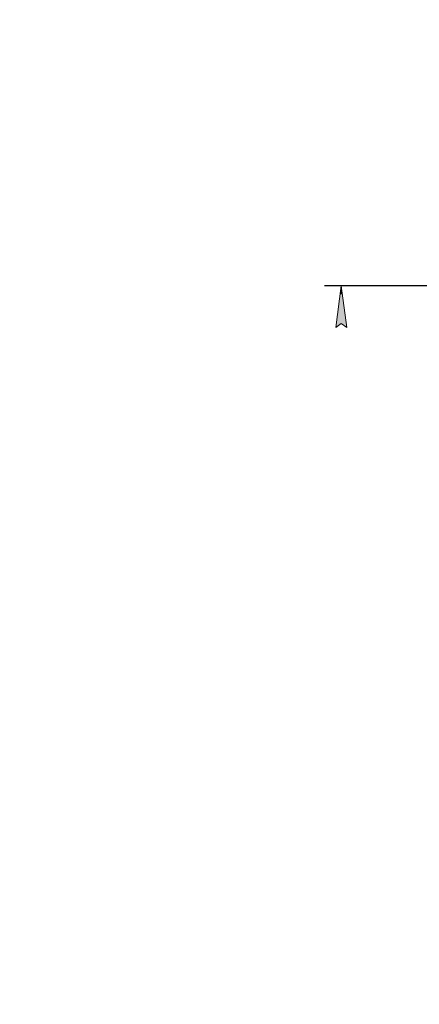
# Model space of a CAD drawing. Header units: millimetres. Extents: x 0 to 420, y 0 to 297.
# Tile 1 of 17: x 0 to 48, y 0 to 118. Entities that reach past the tile are written whole.
import ezdxf

# ---------------------------------------------------------------- set-up
doc = ezdxf.new("R2010")
doc.units = ezdxf.units.MM
doc.linetypes.add('K5LT_THIN', pattern=[0])
doc.layers.add('Системный слой', color=7, linetype='Continuous')
doc.styles.add('KDIMTEXTSTYLE', font='GOST_AU.SHX', dxfattribs={"width": 0.96, "oblique": 15, "height": 5})
doc.dimstyles.new('KDIMSTYLE (1.00)', dxfattribs={"dimtxt": 5, "dimasz": 1, "dimexe": 2, "dimexo": 0, "dimgap": 1, "dimtad": 1, "dimtxsty": 'KDIMTEXTSTYLE', "dimsah": 1, "dimcen": 0, "dimdle": 1, "dimadec": 0, "dimazin": 0, "dimtfac": 0.667, "dimtmove": 0, "dimatfit": 3, "dimfxl": 1, "dimtvp": 1, "dimtolj": 1, "dimtzin": 0, "dimarcsym": 0})

# ---------------------------------------------------------------- blocks, each defined once
blk = doc.blocks.new('KDIMARROW_01')
at = {"layer": 'Системный слой'}
blk.add_hatch(color=0, dxfattribs=at).paths.add_polyline_path([(-5, -0.66), (0, 0), (-5, 0.66), (-4.5, 0)])
at = {"layer": 'Системный слой', "color": 0, "linetype": 'K5LT_THIN', "lineweight": 18}
for p, q in [((-4.5, 0), (-5, 0.66)), ((-5, 0.66), (0, 0)), ((0, 0), (-5, -0.66)), ((-5, -0.66), (-4.5, 0)), ((0, 0), (-1, 0))]:
    blk.add_line(p, q, dxfattribs=at)

msp = doc.modelspace()

# ---------------------------------------------------------------- dimensions: what is measured, and where the dimension line sits
at = {"layer": 'Системный слой', "color": 7}
msp.add_linear_dim(base=(38.591, 86.222), p1=(64.277, 235.222), p2=(60.388, 86.222), angle=90, location=(38.591, 160.722), text='\\H5.0;\\W0.965;\\Q15;\\H5.0;\\W0.965;\\Q15;\\Q15;В', dimstyle='KDIMSTYLE (1.00)', override={"dimexo": 0, "dimblk1": 'KDIMARROW_01', "dimblk2": 'KDIMARROW_01', "dimse1": 0, "dimse2": 0, "dimclrt": 7, "dimtolj": 1}, dxfattribs=at).render()

doc.saveas('drawing.dxf')
